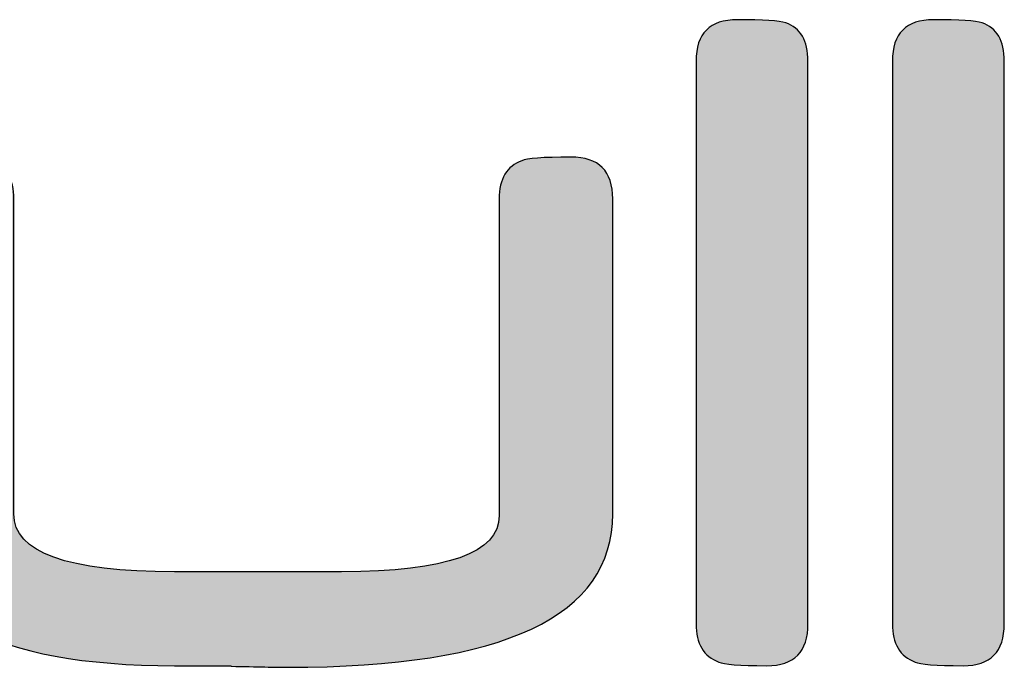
# Model space of a CAD drawing. Header units: millimetres. Extents: x -125 to 300, y 6 to 90.
# Tile 26 of 132: x -12.68 to -10.13, y 23.8 to 25.47. Entities that reach past the tile are written whole.
import ezdxf

# ---------------------------------------------------------------- set-up
doc = ezdxf.new("R2010")
doc.units = ezdxf.units.MM
doc.layers.get('0').update_dxf_attribs({"lineweight": 0})
doc.layers.add('Plano5', color=1, linetype='Continuous')

# ---------------------------------------------------------------- blocks, each defined once
blk = doc.blocks.new('JMULLER')
at = {"layer": 'Plano5', "linetype": 'Continuous', "lineweight": 0}
h = blk.add_hatch(color=7, dxfattribs=at)
h.dxf.hatch_style = 1
edge = h.paths.add_edge_path()
edge.add_spline(control_points=[(141.4622, -13.6195), (141.4622, -13.6195), (141.4622, -11.6036), (141.4622, -11.6035)], knot_values=[0.875001, 0.875001, 0.875001, 0.875001, 1, 1, 1, 1], degree=3, periodic=0)
edge.add_spline(control_points=[(141.4622, -11.6035), (141.4622, -11.6035), (141.4622, -11.6035), (141.4622, -11.6035), (141.4622, -11.6035), (141.4622, -11.5302), (141.4356, -11.4842), (141.3824, -11.4666)], knot_values=[0.750001, 0.750001, 0.750001, 0.750001, 0.812502, 0.812502, 0.812502, 0.812602, 0.875001, 0.875001, 0.875001, 0.875001], degree=3, periodic=0)
edge.add_spline(control_points=[(141.3824, -11.4666), (141.3824, -11.4666), (141.3824, -11.4666), (141.3824, -11.4666), (141.3824, -11.4666), (141.3597, -11.4589), (141.3019, -11.455), (141.2092, -11.455)], knot_values=[0.625001, 0.625001, 0.625001, 0.625001, 0.687502, 0.687502, 0.687502, 0.687602, 0.750001, 0.750001, 0.750001, 0.750001], degree=3, periodic=0)
edge.add_spline(control_points=[(141.2092, -11.455), (141.2092, -11.455), (141.2092, -11.455), (141.2092, -11.455), (141.2092, -11.455), (141.1106, -11.455), (141.0613, -11.5043), (141.0613, -11.6035)], knot_values=[0.500001, 0.500001, 0.500001, 0.500001, 0.562502, 0.562502, 0.562502, 0.562602, 0.625001, 0.625001, 0.625001, 0.625001], degree=3, periodic=0)
edge.add_spline(control_points=[(141.0613, -11.6035), (141.0613, -11.6035), (141.0613, -11.6035), (141.0613, -11.6035), (141.0613, -11.6035), (141.0613, -11.6035), (141.0613, -13.6195), (141.0613, -13.6195)], knot_values=[0.375001, 0.375001, 0.375001, 0.375001, 0.437502, 0.437502, 0.437502, 0.437602, 0.500001, 0.500001, 0.500001, 0.500001], degree=3, periodic=0)
edge.add_spline(control_points=[(141.0613, -13.6195), (141.0613, -13.6195), (141.0613, -13.6195), (141.0613, -13.6195), (141.0613, -13.6195), (141.0613, -13.6902), (141.0885, -13.7363), (141.143, -13.7564)], knot_values=[0.250001, 0.250001, 0.250001, 0.250001, 0.312502, 0.312502, 0.312502, 0.312602, 0.375001, 0.375001, 0.375001, 0.375001], degree=3, periodic=0)
edge.add_spline(control_points=[(141.143, -13.7564), (141.143, -13.7564), (141.143, -13.7564), (141.143, -13.7564), (141.143, -13.7564), (141.1592, -13.7648), (141.2163, -13.7694), (141.3143, -13.7694)], knot_values=[0.125001, 0.125001, 0.125001, 0.125001, 0.187502, 0.187502, 0.187502, 0.187602, 0.250001, 0.250001, 0.250001, 0.250001], degree=3, periodic=0)
edge.add_spline(control_points=[(141.3143, -13.7694), (141.3143, -13.7694), (141.3143, -13.7694), (141.3143, -13.7694), (141.3143, -13.7694), (141.4129, -13.7694), (141.4622, -13.7194), (141.4622, -13.6195)], knot_values=[0, 0, 0, 0, 0.062501, 0.062501, 0.062501, 0.062601, 0.125001, 0.125001, 0.125001, 0.125001], degree=3, periodic=0)
h = blk.add_hatch(color=7, dxfattribs=at)
h.dxf.hatch_style = 1
edge = h.paths.add_edge_path()
edge.add_spline(control_points=[(141.7644, -11.6035), (141.7644, -11.6035), (141.7644, -11.6035), (141.7644, -11.6035), (141.7644, -11.6035), (141.7644, -11.6035), (141.7644, -13.6195), (141.7644, -13.6195)], knot_values=[0.375001, 0.375001, 0.375001, 0.375001, 0.437502, 0.437502, 0.437502, 0.437602, 0.500001, 0.500001, 0.500001, 0.500001], degree=3, periodic=0)
edge.add_spline(control_points=[(141.7644, -13.6195), (141.7644, -13.6195), (141.7644, -13.6195), (141.7644, -13.6195), (141.7644, -13.6195), (141.7644, -13.6902), (141.7917, -13.7363), (141.8462, -13.7564)], knot_values=[0.250001, 0.250001, 0.250001, 0.250001, 0.312502, 0.312502, 0.312502, 0.312602, 0.375001, 0.375001, 0.375001, 0.375001], degree=3, periodic=0)
edge.add_spline(control_points=[(141.8462, -13.7564), (141.8462, -13.7564), (141.8462, -13.7564), (141.8462, -13.7564), (141.8462, -13.7564), (141.8624, -13.7648), (141.9195, -13.7694), (142.0174, -13.7694)], knot_values=[0.125001, 0.125001, 0.125001, 0.125001, 0.187502, 0.187502, 0.187502, 0.187602, 0.250001, 0.250001, 0.250001, 0.250001], degree=3, periodic=0)
edge.add_spline(control_points=[(142.0174, -13.7694), (142.0174, -13.7694), (142.0174, -13.7694), (142.0174, -13.7694), (142.0174, -13.7694), (142.116, -13.7694), (142.1653, -13.7194), (142.1653, -13.6195)], knot_values=[0, 0, 0, 0, 0.062501, 0.062501, 0.062501, 0.062601, 0.125001, 0.125001, 0.125001, 0.125001], degree=3, periodic=0)
edge.add_spline(control_points=[(142.1653, -13.6195), (142.1653, -13.6195), (142.1653, -11.6036), (142.1653, -11.6035)], knot_values=[0.875001, 0.875001, 0.875001, 0.875001, 1, 1, 1, 1], degree=3, periodic=0)
edge.add_spline(control_points=[(142.1653, -11.6035), (142.1653, -11.6035), (142.1653, -11.6035), (142.1653, -11.6035), (142.1653, -11.6035), (142.1653, -11.5302), (142.1387, -11.4842), (142.0855, -11.4666)], knot_values=[0.750001, 0.750001, 0.750001, 0.750001, 0.812502, 0.812502, 0.812502, 0.812602, 0.875001, 0.875001, 0.875001, 0.875001], degree=3, periodic=0)
edge.add_spline(control_points=[(142.0855, -11.4666), (142.0855, -11.4666), (142.0855, -11.4666), (142.0855, -11.4666), (142.0855, -11.4666), (142.0628, -11.4589), (142.0051, -11.455), (141.9123, -11.455)], knot_values=[0.625001, 0.625001, 0.625001, 0.625001, 0.687502, 0.687502, 0.687502, 0.687602, 0.750001, 0.750001, 0.750001, 0.750001], degree=3, periodic=0)
edge.add_spline(control_points=[(141.9123, -11.455), (141.9123, -11.455), (141.9123, -11.455), (141.9123, -11.455), (141.9123, -11.455), (141.8137, -11.455), (141.7644, -11.5043), (141.7644, -11.6035)], knot_values=[0.500001, 0.500001, 0.500001, 0.500001, 0.562502, 0.562502, 0.562502, 0.562602, 0.625001, 0.625001, 0.625001, 0.625001], degree=3, periodic=0)
h = blk.add_hatch(color=7, dxfattribs=at)
h.dxf.hatch_style = 1
edge = h.paths.add_edge_path()
edge.add_spline(control_points=[(140.3562, -13.2316), (140.3562, -13.2316), (140.3562, -13.2316), (140.3562, -13.2316), (140.3562, -13.2316), (140.3562, -13.3659), (140.1681, -13.4327), (139.7919, -13.4327)], knot_values=[0.727273, 0.727273, 0.727273, 0.727273, 0.750001, 0.750001, 0.750001, 0.750101, 0.772728, 0.772728, 0.772728, 0.772728], degree=3, periodic=0)
edge.add_spline(control_points=[(139.7919, -13.4327), (139.7919, -13.4327), (139.7919, -13.4327), (139.7919, -13.4327), (139.7919, -13.4327), (139.7919, -13.4327), (139.1932, -13.4327), (139.1932, -13.4327)], knot_values=[0.681819, 0.681819, 0.681819, 0.681819, 0.704546, 0.704546, 0.704546, 0.704646, 0.727273, 0.727273, 0.727273, 0.727273], degree=3, periodic=0)
edge.add_spline(control_points=[(139.1932, -13.4327), (139.1932, -13.4327), (139.1932, -13.4327), (139.1932, -13.4327), (139.1932, -13.4327), (138.8098, -13.4327), (138.6178, -13.364), (138.6178, -13.2258)], knot_values=[0.636364, 0.636364, 0.636364, 0.636364, 0.659092, 0.659092, 0.659092, 0.659192, 0.681819, 0.681819, 0.681819, 0.681819], degree=3, periodic=0)
edge.add_spline(control_points=[(138.6178, -13.2258), (138.6178, -13.2258), (138.6178, -13.2258), (138.6178, -13.2258), (138.6178, -13.2258), (138.6178, -13.2258), (138.6178, -12.0972), (138.6178, -12.0971)], knot_values=[0.59091, 0.59091, 0.59091, 0.59091, 0.613637, 0.613637, 0.613637, 0.613737, 0.636364, 0.636364, 0.636364, 0.636364], degree=3, periodic=0)
edge.add_spline(control_points=[(138.6178, -12.0971), (138.6178, -12.0971), (138.6178, -12.0971), (138.6178, -12.0971), (138.6178, -12.0971), (138.6178, -12.0251), (138.5912, -11.9791), (138.538, -11.9603)], knot_values=[0.545455, 0.545455, 0.545455, 0.545455, 0.568183, 0.568183, 0.568183, 0.568283, 0.59091, 0.59091, 0.59091, 0.59091], degree=3, periodic=0)
edge.add_spline(control_points=[(138.538, -11.9603), (138.538, -11.9603), (138.538, -11.9603), (138.538, -11.9603), (138.538, -11.9603), (138.5218, -11.9518), (138.4641, -11.9473), (138.3648, -11.9473)], knot_values=[0.5, 0.5, 0.5, 0.5, 0.522728, 0.522728, 0.522728, 0.522828, 0.545455, 0.545455, 0.545455, 0.545455], degree=3, periodic=0)
edge.add_spline(control_points=[(138.3648, -11.9473), (138.3648, -11.9473), (138.3648, -11.9473), (138.3648, -11.9473), (138.3648, -11.9473), (138.2662, -11.9473), (138.2169, -11.9972), (138.2169, -12.0971)], knot_values=[0.454546, 0.454546, 0.454546, 0.454546, 0.477273, 0.477273, 0.477273, 0.477373, 0.5, 0.5, 0.5, 0.5], degree=3, periodic=0)
edge.add_spline(control_points=[(138.2169, -12.0971), (138.2169, -12.0971), (138.2169, -12.0971), (138.2169, -12.0971), (138.2169, -12.0971), (138.2169, -12.0971), (138.2169, -13.2258), (138.2169, -13.2258)], knot_values=[0.409091, 0.409091, 0.409091, 0.409091, 0.431819, 0.431819, 0.431819, 0.431919, 0.454546, 0.454546, 0.454546, 0.454546], degree=3, periodic=0)
edge.add_spline(control_points=[(138.2169, -13.2258), (138.2169, -13.2258), (138.2169, -13.2258), (138.2169, -13.2258), (138.2169, -13.2258), (138.2169, -13.5884), (138.5426, -13.7694), (139.1938, -13.7694)], knot_values=[0.363637, 0.363637, 0.363637, 0.363637, 0.386364, 0.386364, 0.386364, 0.386464, 0.409091, 0.409091, 0.409091, 0.409091], degree=3, periodic=0)
edge.add_spline(control_points=[(139.1938, -13.7694), (139.1938, -13.7694), (139.1938, -13.7694), (139.1938, -13.7694), (139.1938, -13.7694), (139.1938, -13.7694), (139.2788, -13.7694), (139.2788, -13.7694), (139.2788, -13.7694), (139.2788, -13.7694), (139.2788, -13.7694), (139.2788, -13.7694)], knot_values=[0.318181, 0.318181, 0.318181, 0.318181, 0.340909, 0.340909, 0.340909, 0.341009, 0.341109, 0.341209, 0.341309, 0.341409, 0.363637, 0.363637, 0.363637, 0.363637], degree=3, periodic=0)
edge.add_spline(control_points=[(139.2788, -13.7694), (139.2788, -13.7694), (139.3339, -13.7694), (139.3339, -13.7694), (139.3339, -13.7694), (139.3339, -13.7694), (139.3339, -13.7694), (139.3339, -13.7694)], knot_values=[0.272727, 0.272727, 0.272727, 0.272727, 0.295454, 0.295454, 0.295454, 0.295554, 0.318181, 0.318181, 0.318181, 0.318181], degree=3, periodic=0)
edge.add_spline(control_points=[(139.3339, -13.7694), (139.3339, -13.7694), (139.3644, -13.7694), (139.3644, -13.7694), (139.3644, -13.7694), (139.3644, -13.7694), (139.3644, -13.7694), (139.3644, -13.7694)], knot_values=[0.227272, 0.227272, 0.227272, 0.227272, 0.25, 0.25, 0.25, 0.2501, 0.272727, 0.272727, 0.272727, 0.272727], degree=3, periodic=0)
edge.add_spline(control_points=[(139.3644, -13.7694), (139.3644, -13.7694), (139.3819, -13.7694), (139.3819, -13.7694), (139.3819, -13.7694)], knot_values=[0.181818, 0.181818, 0.181818, 0.181818, 0.204545, 0.227272, 0.227272, 0.227272, 0.227272], degree=3, periodic=0)
edge.add_spline(control_points=[(139.3819, -13.7694), (139.3904, -13.7694), (139.3955, -13.77), (139.3968, -13.7713)], knot_values=[0.136364, 0.136364, 0.136364, 0.136364, 0.181818, 0.181818, 0.181818, 0.181818], degree=3, periodic=0)
edge.add_spline(control_points=[(139.3968, -13.7713), (139.3968, -13.7713), (139.3968, -13.7713), (139.3968, -13.7713), (139.3968, -13.7713), (139.4422, -13.7726), (139.4825, -13.7733), (139.5168, -13.7739)], knot_values=[0.09091, 0.09091, 0.09091, 0.09091, 0.113637, 0.113637, 0.113637, 0.113737, 0.136364, 0.136364, 0.136364, 0.136364], degree=3, periodic=0)
edge.add_spline(control_points=[(139.5168, -13.7739), (139.5168, -13.7739), (139.5168, -13.7739), (139.5168, -13.7739), (139.5168, -13.7739), (139.5506, -13.7746), (139.5785, -13.7752), (139.5999, -13.7752)], knot_values=[0.045455, 0.045455, 0.045455, 0.045455, 0.068183, 0.068183, 0.068183, 0.068283, 0.09091, 0.09091, 0.09091, 0.09091], degree=3, periodic=0)
edge.add_spline(control_points=[(139.5999, -13.7752), (139.5999, -13.7752), (139.5999, -13.7752), (139.5999, -13.7752), (139.5999, -13.7752), (140.375, -13.7752), (140.7629, -13.5923), (140.7629, -13.2258)], knot_values=[0, 0, 0, 0, 0.022728, 0.022728, 0.022728, 0.022828, 0.045455, 0.045455, 0.045455, 0.045455], degree=3, periodic=0)
edge.add_spline(control_points=[(140.7629, -13.2258), (140.7629, -13.2258), (140.7629, -12.0972), (140.7629, -12.0971)], knot_values=[0.954546, 0.954546, 0.954546, 0.954546, 1, 1, 1, 1], degree=3, periodic=0)
edge.add_spline(control_points=[(140.7629, -12.0971), (140.7629, -12.0971), (140.7629, -12.0971), (140.7629, -12.0971), (140.7629, -12.0971), (140.7629, -11.9972), (140.713, -11.9473), (140.6131, -11.9473)], knot_values=[0.909091, 0.909091, 0.909091, 0.909091, 0.931819, 0.931819, 0.931819, 0.931919, 0.954546, 0.954546, 0.954546, 0.954546], degree=3, periodic=0)
edge.add_spline(control_points=[(140.6131, -11.9473), (140.6131, -11.9473), (140.6131, -11.9473), (140.6131, -11.9473), (140.6131, -11.9473), (140.5125, -11.9473), (140.4541, -11.9518), (140.4379, -11.9603)], knot_values=[0.863637, 0.863637, 0.863637, 0.863637, 0.886364, 0.886364, 0.886364, 0.886464, 0.909091, 0.909091, 0.909091, 0.909091], degree=3, periodic=0)
edge.add_spline(control_points=[(140.4379, -11.9603), (140.4379, -11.9603), (140.4379, -11.9603), (140.4379, -11.9603), (140.4379, -11.9603), (140.3834, -11.9791), (140.3562, -12.0251), (140.3562, -12.0971)], knot_values=[0.818182, 0.818182, 0.818182, 0.818182, 0.84091, 0.84091, 0.84091, 0.84101, 0.863637, 0.863637, 0.863637, 0.863637], degree=3, periodic=0)
edge.add_spline(control_points=[(140.3562, -12.0971), (140.3562, -12.0971), (140.3562, -12.0971), (140.3562, -12.0971), (140.3562, -12.0971), (140.3562, -12.0971), (140.3562, -13.2316), (140.3562, -13.2316)], knot_values=[0.772728, 0.772728, 0.772728, 0.772728, 0.795455, 0.795455, 0.795455, 0.795555, 0.818182, 0.818182, 0.818182, 0.818182], degree=3, periodic=0)
at = {"layer": 'Plano5', "color": 7}
for points, knots in [([(141.4622, -13.6195), (141.4622, -13.7194), (141.4129, -13.7694), (141.3143, -13.7694), (141.3143, -13.7694), (141.2163, -13.7694), (141.1592, -13.7648), (141.143, -13.7564), (141.143, -13.7564), (141.0885, -13.7363), (141.0613, -13.6902), (141.0613, -13.6195), (141.0613, -13.6195), (141.0613, -13.6195), (141.0613, -11.6035), (141.0613, -11.6035), (141.0613, -11.6035), (141.0613, -11.5043), (141.1106, -11.455), (141.2092, -11.455), (141.2092, -11.455), (141.3019, -11.455), (141.3597, -11.4589), (141.3824, -11.4666), (141.3824, -11.4666), (141.4356, -11.4842), (141.4622, -11.5302), (141.4622, -11.6035), (141.4622, -11.6035), (141.4622, -11.6035), (141.4622, -13.6195), (141.4622, -13.6195)], [0, 0, 0, 0, 0.125, 0.125, 0.125, 0.125, 0.25, 0.25, 0.25, 0.25, 0.375, 0.375, 0.375, 0.375, 0.5, 0.5, 0.5, 0.5, 0.625, 0.625, 0.625, 0.625, 0.75, 0.75, 0.75, 0.75, 0.875, 0.875, 0.875, 0.875, 1, 1, 1, 1]), ([(142.1653, -13.6195), (142.1653, -13.7194), (142.116, -13.7694), (142.0174, -13.7694), (142.0174, -13.7694), (141.9195, -13.7694), (141.8624, -13.7648), (141.8462, -13.7564), (141.8462, -13.7564), (141.7917, -13.7363), (141.7644, -13.6902), (141.7644, -13.6195), (141.7644, -13.6195), (141.7644, -13.6195), (141.7644, -11.6035), (141.7644, -11.6035), (141.7644, -11.6035), (141.7644, -11.5043), (141.8137, -11.455), (141.9123, -11.455), (141.9123, -11.455), (142.0051, -11.455), (142.0628, -11.4589), (142.0855, -11.4666), (142.0855, -11.4666), (142.1387, -11.4842), (142.1653, -11.5302), (142.1653, -11.6035), (142.1653, -11.6035), (142.1653, -11.6035), (142.1653, -13.6195), (142.1653, -13.6195)], [0, 0, 0, 0, 0.125, 0.125, 0.125, 0.125, 0.25, 0.25, 0.25, 0.25, 0.375, 0.375, 0.375, 0.375, 0.5, 0.5, 0.5, 0.5, 0.625, 0.625, 0.625, 0.625, 0.75, 0.75, 0.75, 0.75, 0.875, 0.875, 0.875, 0.875, 1, 1, 1, 1]), ([(140.7629, -13.2258), (140.7629, -13.5923), (140.375, -13.7752), (139.5999, -13.7752), (139.5999, -13.7752), (139.5785, -13.7752), (139.5506, -13.7746), (139.5168, -13.7739), (139.5168, -13.7739), (139.4825, -13.7733), (139.4422, -13.7726), (139.3968, -13.7713), (139.3968, -13.7713), (139.3955, -13.77), (139.3904, -13.7694), (139.3819, -13.7694), (139.3819, -13.7694), (139.3819, -13.7694), (139.3644, -13.7694), (139.3644, -13.7694), (139.3644, -13.7694), (139.3644, -13.7694), (139.3339, -13.7694), (139.3339, -13.7694), (139.3339, -13.7694), (139.3339, -13.7694), (139.2788, -13.7694), (139.2788, -13.7694), (139.2788, -13.7694), (139.2788, -13.7694), (139.1938, -13.7694), (139.1938, -13.7694), (139.1938, -13.7694), (138.5426, -13.7694), (138.2169, -13.5884), (138.2169, -13.2258), (138.2169, -13.2258), (138.2169, -13.2258), (138.2169, -12.0971), (138.2169, -12.0971), (138.2169, -12.0971), (138.2169, -11.9972), (138.2662, -11.9473), (138.3648, -11.9473), (138.3648, -11.9473), (138.4641, -11.9473), (138.5218, -11.9518), (138.538, -11.9603), (138.538, -11.9603), (138.5912, -11.9791), (138.6178, -12.0251), (138.6178, -12.0971), (138.6178, -12.0971), (138.6178, -12.0971), (138.6178, -13.2258), (138.6178, -13.2258), (138.6178, -13.2258), (138.6178, -13.364), (138.8098, -13.4327), (139.1932, -13.4327), (139.1932, -13.4327), (139.1932, -13.4327), (139.7919, -13.4327), (139.7919, -13.4327), (139.7919, -13.4327), (140.1681, -13.4327), (140.3562, -13.3659), (140.3562, -13.2316), (140.3562, -13.2316), (140.3562, -13.2316), (140.3562, -12.0971), (140.3562, -12.0971), (140.3562, -12.0971), (140.3562, -12.0251), (140.3834, -11.9791), (140.4379, -11.9603), (140.4379, -11.9603), (140.4541, -11.9518), (140.5125, -11.9473), (140.6131, -11.9473), (140.6131, -11.9473), (140.713, -11.9473), (140.7629, -11.9972), (140.7629, -12.0971), (140.7629, -12.0971), (140.7629, -12.0971), (140.7629, -13.2258), (140.7629, -13.2258)], [0, 0, 0, 0, 0.045455, 0.045455, 0.045455, 0.045455, 0.090909, 0.090909, 0.090909, 0.090909, 0.136364, 0.136364, 0.136364, 0.136364, 0.181818, 0.181818, 0.181818, 0.181818, 0.227273, 0.227273, 0.227273, 0.227273, 0.272727, 0.272727, 0.272727, 0.272727, 0.318182, 0.318182, 0.318182, 0.318182, 0.363636, 0.363636, 0.363636, 0.363636, 0.409091, 0.409091, 0.409091, 0.409091, 0.454545, 0.454545, 0.454545, 0.454545, 0.5, 0.5, 0.5, 0.5, 0.545455, 0.545455, 0.545455, 0.545455, 0.590909, 0.590909, 0.590909, 0.590909, 0.636364, 0.636364, 0.636364, 0.636364, 0.681818, 0.681818, 0.681818, 0.681818, 0.727273, 0.727273, 0.727273, 0.727273, 0.772727, 0.772727, 0.772727, 0.772727, 0.818182, 0.818182, 0.818182, 0.818182, 0.863636, 0.863636, 0.863636, 0.863636, 0.909091, 0.909091, 0.909091, 0.909091, 0.954545, 0.954545, 0.954545, 0.954545, 1, 1, 1, 1])]:
    blk.add_open_spline(points, degree=3, knots=knots, dxfattribs=at)

msp = doc.modelspace()

# ---------------------------------------------------------------- block references
at = {"color": 0, "xscale": 0.7218114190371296, "yscale": 0.7218114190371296, "zscale": 0.7218114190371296}
msp.add_blockref('JMULLER', (-112.74996, 33.73873), dxfattribs=at)
msp.add_blockref('JMULLER', (-112.74996, 33.73873), dxfattribs=at)

doc.saveas('drawing.dxf')
